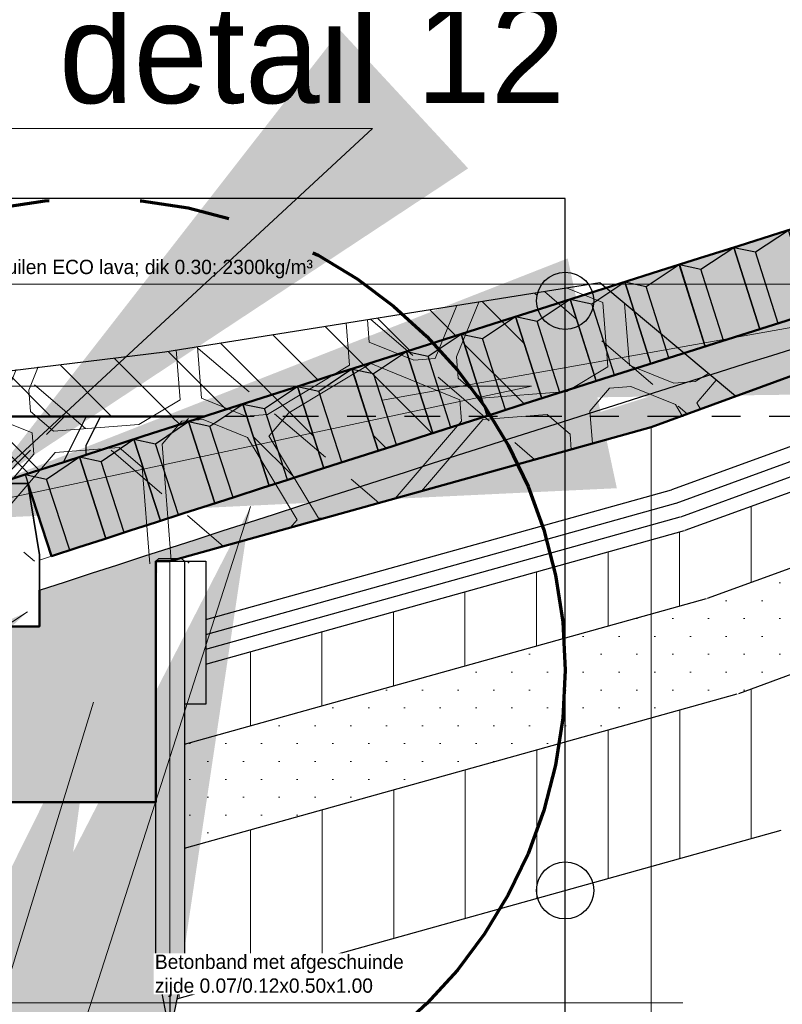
# Model space of a CAD drawing. Header units: metres. Extents: x 132 to 905, y -50 to 63.
# Tile 75 of 87: x 810.25 to 812.91, y -40.89 to -37.45. Entities that reach past the tile are written whole.
import ezdxf
from ezdxf.enums import TextEntityAlignment as Align

# ---------------------------------------------------------------- set-up
doc = ezdxf.new("R2010")
doc.units = ezdxf.units.M
doc.header["$LTSCALE"] = 0.1
doc.linetypes.add('CENTER2', pattern=[28.574999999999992, 19.05, -3.174999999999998, 3.174999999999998, -3.174999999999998])
doc.linetypes.add('NAP', pattern=[20, 12.5, -2.5, 2.5, -2.5])
for name, color, linetype in [('DP-arcering_lgrijs', 9, 'Continuous'), ('DP-BS-KANT-KREUKELBERM', 255, 'Continuous'), ('DP-BS-TEENSCHOT-GECONSTRUEERD', 198, 'Continuous'), ('DP-NW-Maatvoering', 7, 'Continuous')]:
    doc.layers.add(name, color=color, linetype=linetype)
for name, color, linetype, lineweight in [('DP-BS-arcering_klei', 253, 'Continuous', 0), ('DP-BS-arcering_kreukelberm', 253, 'Continuous', 0), ('DP-BS-arcering_zand', 251, 'Continuous', 0), ('DP-BS-granietblokken', 253, 'Ontwnota-dwp-Bruinissepolder tot Grevelingendam$0$graniet', 13), ('DP-BS-Matenbalk_verlenglijnen', 253, 'Continuous', 0), ('DP-BS-profiel', 2, 'Continuous', 25), ('DP-NAP-lijn', 6, 'NAP', 25), ('DP-NW-arcering_betonzuilen', 6, 'Continuous', 25), ('DP-NW-arcering_grond ontgraven', 1, 'Continuous', 18), ('DP-NW-arcering_kreukelberm', 2, 'Continuous', 25), ('DP-NW-arcering_waterremmende_onderlaag', 7, 'Continuous', 18), ('DP-NW-Profiel', 4, 'Continuous', 50), ('DP-NW-Teenschot', 2, 'Continuous', 25), ('DP-NW-Uitvullaag', 1, 'Uitvullaag', 18), ('DP-Waterlijn_tekst', 7, 'Continuous', 35), ('Plts-Detail', 5, 'CENTER2', 70)]:
    doc.layers.add(name, color=color, linetype=linetype, lineweight=lineweight)
doc.layers.add('DP-NW-arcrand', color=142, linetype='Continuous', plot=False)
doc.layers.add('TO-Viewport', color=152, linetype='Continuous', plot=False)
doc.styles.add('Ontwnota-dwp-Bruinissepolder tot Grevelingendam$0$StagCAD', font='StagCAD.ttf')
doc.styles.add('StagCAD', font='StagCAD.ttf')
doc.linetypes.add('Ontwnota-dwp-Bruinissepolder tot Grevelingendam$0$graniet', pattern='A,0,-0.2,[16,GRANIET.shx,S=0.0032,R=0,X=0,Y=0],-0.2', length=0.4)
doc.linetypes.add('Uitvullaag', pattern='A,0,-0.005,[191,UITVULLAAG.shx,S=0.006999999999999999,R=0,X=0,Y=0],-0.5', length=0.505)
doc.dimstyles.new('GM-maatvoering', dxfattribs={"dimtxt": 2.5, "dimasz": 2.5, "dimexe": 1, "dimexo": 0, "dimgap": 1, "dimtad": 1, "dimrnd": 0.001, "dimzin": 1, "dimdsep": 46, "dimtxsty": 'StagCAD', "dimcen": 0.09, "dimclrd": 1, "dimclre": 1, "dimclrt": 7, "dimazin": 0, "dimtfac": 1, "dimtix": 1, "dimtmove": 0, "dimatfit": 3, "dimfxl": 1, "dimfxlon": 1, "dimtvp": 0.8299999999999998, "dimtolj": 1, "dimtzin": 0, "dimlwd": 15, "dimlwe": 15, "dimarcsym": 0})
doc.dimstyles.new('leader 1_100', dxfattribs={"dimscale": 0.1, "dimtxt": 2.5, "dimasz": 2, "dimexe": 0, "dimexo": 0, "dimgap": 1, "dimtad": 1, "dimrnd": 0.001, "dimzin": 1, "dimdsep": 46, "dimtxsty": 'StagCAD', "dimblk": 'RAD_PIJL', "dimcen": 0.09, "dimse1": 1, "dimse2": 1, "dimclrd": 1, "dimclre": 1, "dimclrt": 7, "dimazin": 0, "dimtfac": 1, "dimtix": 1, "dimtmove": 0, "dimatfit": 0, "dimfxl": 1, "dimtvp": 0.8299999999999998, "dimtolj": 1, "dimtzin": 0, "dimlwd": 15, "dimarcsym": 0})
doc.dimstyles.new('Ontwnota-dwp-Bruinissepolder tot Grevelingendam$0$GM-maatvoering', dxfattribs={"dimtxt": 2.5, "dimasz": 1, "dimexe": 0, "dimexo": 0, "dimgap": 1, "dimtad": 1, "dimrnd": 0.001, "dimzin": 1, "dimdsep": 46, "dimtxsty": 'Ontwnota-dwp-Bruinissepolder tot Grevelingendam$0$StagCAD', "dimblk1": 'Ontwnota-dwp-Bruinissepolder tot Grevelingendam$0$DIM_PIJL', "dimblk2": 'Ontwnota-dwp-Bruinissepolder tot Grevelingendam$0$DIM_PIJL', "dimsah": 1, "dimcen": 0.09, "dimse1": 1, "dimse2": 1, "dimclrd": 1, "dimclre": 1, "dimclrt": 7, "dimazin": 0, "dimtfac": 1, "dimtix": 1, "dimtmove": 0, "dimatfit": 3, "dimldrblk": 'Ontwnota-dwp-Bruinissepolder tot Grevelingendam$0$RAD_PIJL', "dimfxl": 1, "dimtvp": 0.8299999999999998, "dimtolj": 1, "dimtzin": 0, "dimlwd": 15, "dimarcsym": 0})
doc.dimstyles.new('Ontwnota-dwp-Bruinissepolder tot Grevelingendam$0$leader 1_100', dxfattribs={"dimscale": 0.1, "dimtxt": 2.5, "dimasz": 2, "dimexe": 0, "dimexo": 0, "dimgap": 1, "dimtad": 1, "dimrnd": 0.001, "dimzin": 1, "dimdsep": 46, "dimtxsty": 'Ontwnota-dwp-Bruinissepolder tot Grevelingendam$0$StagCAD', "dimblk": 'Ontwnota-dwp-Bruinissepolder tot Grevelingendam$0$RAD_PIJL', "dimcen": 0.09, "dimse1": 1, "dimse2": 1, "dimclrd": 1, "dimclre": 1, "dimclrt": 7, "dimazin": 0, "dimtfac": 1, "dimtix": 1, "dimtmove": 0, "dimatfit": 0, "dimfxl": 1, "dimtvp": 0.8299999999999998, "dimtolj": 1, "dimtzin": 0, "dimlwd": 15, "dimarcsym": 0})

# ---------------------------------------------------------------- blocks, each defined once
blk = doc.blocks.new('RAD_PIJL')
at = {"color": 1, "linetype": 'Continuous'}
blk.add_solid([(-2.828427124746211, -0.75), (-2.828427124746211, 0.75), (0, 0)], dxfattribs=at)
blk = doc.blocks.new('Ontwnota-dwp-Bruinissepolder tot Grevelingendam$0$RAD_PIJL')
at = {"color": 1, "linetype": 'Continuous'}
blk.add_solid([(-2.828427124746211, -0.75), (-2.828427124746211, 0.75), (0, 0)], dxfattribs=at)
blk = doc.blocks.new('*U218')
at = {"layer": 'DP-NAP-lijn'}
blk.add_line((0, 0), (459.0365258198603, 0), dxfattribs=at)
at = {"layer": 'DP-NAP-lijn', "style": 'StagCAD'}
blk.add_attdef('NAPLIJN', (6.246522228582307, 0.9999999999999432), '', height=2.5, dxfattribs=at)
at = {"layer": 'DP-Waterlijn_tekst', "style": 'StagCAD'}
blk.add_attdef('WP', text='', height=2.5, dxfattribs=at).set_placement((11.17347716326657, 16.00000000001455), align=Align.BOTTOM_CENTER)
blk = doc.blocks.new('dp798')
at = {"layer": 'DP-BS-arcering_klei'}
h = blk.add_hatch(dxfattribs=at)
h.set_pattern_fill('_USER', color=251, scale=2.5, angle=90, pattern_type=0)
h.set_pattern_definition([(90, (18.3052876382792, -2.10700000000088), (-0.25, 0), [])])
h.paths.add_polyline_path([(18.43107168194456, -0.8666333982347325), (18.43107168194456, -1.007000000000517), (18.35607168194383, -1.007000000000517), (18.35607168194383, -1.147132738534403), (20.18464720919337, -0.6362886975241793), (22.44980858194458, 0.1917961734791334), (22.44980858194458, 0.4579780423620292), (20.10648132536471, -0.3986822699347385)])
h = blk.add_hatch(dxfattribs=at)
h.set_pattern_fill('_USER', color=251, scale=2.5, angle=90, pattern_type=0)
h.set_pattern_definition([(90, (18.30607168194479, -1.947000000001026), (-0.25, 0), [])])
h.paths.add_polyline_path([(18.35607168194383, -1.510517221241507), (18.35607168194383, -1.907000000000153), (18.33016239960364, -2.036546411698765), (20.45041121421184, -1.44415055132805), (22.48597905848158, -0.6999991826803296), (22.44980858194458, -0.5191467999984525), (22.44980858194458, -0.1808584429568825), (20.29407944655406, -0.9689376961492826)])
at = {"layer": 'DP-BS-arcering_kreukelberm'}
h = blk.add_hatch(dxfattribs=at)
h.set_pattern_fill('NATUURST', color=251, scale=0.15, angle=94.43536414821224, style=0, pattern_type=2)
h.set_pattern_definition([(94.43536414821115, (11.22302816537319, -0.7488819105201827), (-1.611509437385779, 1.379506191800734), [0.0749999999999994, -0.0749999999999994, 0.1499999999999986, -1.199999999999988]), (94.43536414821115, (11.19465342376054, -1.352885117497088), (-1.611509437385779, 1.379506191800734), [0.3749999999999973, -1.124999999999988]), (94.43536414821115, (11.12567811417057, -1.433460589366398), (-1.611509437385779, 1.379506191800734), [0.3749999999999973, -1.124999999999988]), (94.43536414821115, (10.69960043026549, -0.789482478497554), (-1.611509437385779, 1.379506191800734), [0.0749999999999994, -1.424999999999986]), (94.43536414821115, (10.60805046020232, -1.548836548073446), (-1.611509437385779, 1.379506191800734), [0.2249999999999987, -1.274999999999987]), (94.43536414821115, (10.53327506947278, -1.554636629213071), (-1.611509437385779, 1.379506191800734), [0.2249999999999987, -1.274999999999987]), (94.43536414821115, (10.38889870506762, -0.6631320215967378), (-1.611509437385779, 1.379506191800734), [0.4499999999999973, -1.049999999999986]), (94.43536414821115, (10.31992339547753, -0.7437074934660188), (-1.611509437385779, 1.379506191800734), [0.4499999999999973, -1.049999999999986]), (94.43536414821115, (10.19937301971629, -1.129184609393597), (-1.611509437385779, 1.379506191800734), [0.1499999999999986, -1.349999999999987]), (94.43536414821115, (10.11879754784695, -1.060209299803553), (-1.611509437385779, 1.379506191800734), [0.0749999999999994, -1.424999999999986]), (94.43536414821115, (10.02144749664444, -1.744787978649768), (-1.611509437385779, 1.379506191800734), [0.0749999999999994, -0.0749999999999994, 0.0749999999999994, -1.274999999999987]), (184.4353641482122, (10.32054905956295, -1.721587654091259), (-1.379506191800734, -1.611509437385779), [0.2249999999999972, -1.274999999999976]), (184.4353641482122, (10.83817671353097, -1.606211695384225), (-1.379506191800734, -1.611509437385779), [0.07499999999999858, -0.1499999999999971, 0.07499999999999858, -0.1499999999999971, 0.2999999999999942, -0.7499999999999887]), (184.4353641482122, (9.929271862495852, -1.526261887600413), (-1.379506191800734, -1.611509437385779), [0.07499999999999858, -1.424999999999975]), (184.4353641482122, (10.58485013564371, -1.249734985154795), (-1.379506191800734, -1.611509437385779), [0.07499999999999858, -1.424999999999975]), (184.4353641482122, (10.20517310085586, -1.203960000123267), (-1.379506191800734, -1.611509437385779), [0.07499999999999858, -1.424999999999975]), (184.4353641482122, (11.01610223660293, -0.9906083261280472), (-1.379506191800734, -1.611509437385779), [0.1499999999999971, -1.349999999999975]), (184.4353641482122, (11.08507754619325, -0.9100328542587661), (-1.379506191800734, -1.611509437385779), [0.2249999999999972, -1.274999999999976]), (184.4353641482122, (10.18197277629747, -0.9048584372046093), (-1.379506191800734, -1.611509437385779), [0.1499999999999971, -0.07499999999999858, 0.1499999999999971, -1.124999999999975]), (184.4353641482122, (10.62482503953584, -0.7952825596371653), (-1.379506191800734, -1.611509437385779), [0.2999999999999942, -1.199999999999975]), (184.4353641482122, (10.61902495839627, -0.7205071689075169), (-1.379506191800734, -1.611509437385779), [0.1499999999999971, -1.349999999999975]), (184.4353641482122, (11.13085253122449, -0.530355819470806), (-1.379506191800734, -1.611509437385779), [0.2999999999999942, -1.199999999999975]), (184.4353641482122, (11.12505245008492, -0.4555804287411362), (-1.379506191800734, -1.611509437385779), [0.2249999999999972, -1.274999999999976]), (139.4353641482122, (11.09667770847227, -1.059583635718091), (-1.495507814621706, -0.1160016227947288), [0.106066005, -2.015254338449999]), (139.4353641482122, (10.70540051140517, -0.8642578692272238), (-1.495507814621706, -0.1160016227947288), [0.106066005, -2.015254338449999]), (139.4353641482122, (10.46947417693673, -0.732107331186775), (-1.495507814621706, -0.1160016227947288), [0.106066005, -2.015254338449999]), (139.4353641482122, (10.40112453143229, -1.790562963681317), (-1.495507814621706, -0.1160016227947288), [0.106066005, -2.015254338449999]), (139.4353641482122, (10.0904228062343, -1.664212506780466), (-1.495507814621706, -0.1160016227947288), [0.106066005, -2.015254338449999]), (139.4353641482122, (10.86075137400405, -0.9274330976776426), (-1.495507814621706, -0.1160016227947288), [0.2121315, -1.909188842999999]), (139.4353641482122, (9.877071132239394, -0.8532833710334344), (-1.495507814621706, -0.1160016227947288), [0.2121315, -1.909188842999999]), (229.4353641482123, (11.3036036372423, -0.8178572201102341), (0.1160016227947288, -1.495507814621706), [0.2121314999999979, -1.909188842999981]), (229.4353641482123, (11.22302816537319, -0.7488819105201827), (0.1160016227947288, -1.495507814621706), [0.2121314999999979, -1.909188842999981]), (229.4353641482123, (10.83175096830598, -0.553556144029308), (0.1160016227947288, -1.495507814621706), [0.2121314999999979, -1.909188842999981]), (229.4353641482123, (10.32572347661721, -0.8184828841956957), (0.1160016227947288, -1.495507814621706), [0.2121314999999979, -1.909188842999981]), (229.4353641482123, (10.31992339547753, -0.7437074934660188), (0.1160016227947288, -1.495507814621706), [0.2121314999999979, -1.909188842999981]), (229.4353641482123, (10.79177606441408, -1.008008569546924), (0.1160016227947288, -1.495507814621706), [0.3181979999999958, -1.803122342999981]), (229.4353641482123, (10.8259508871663, -0.4787807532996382), (0.1160016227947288, -1.495507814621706), [0.3181979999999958, -1.803122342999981]), (229.4353641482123, (10.86655145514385, -1.002208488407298), (0.1160016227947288, -1.495507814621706), [0.4242640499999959, -1.697056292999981]), (229.4353641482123, (10.02144749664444, -1.744787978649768), (0.1160016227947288, -1.495507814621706), [0.4242640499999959, -1.697056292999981]), (229.4353641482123, (10.0962228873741, -1.738987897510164), (0.1160016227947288, -1.495507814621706), [0.4242640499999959, -1.697056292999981]), (229.4353641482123, (10.91295210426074, -1.600411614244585), (0.1160016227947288, -1.495507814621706), [0.1060660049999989, -2.015254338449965]), (229.4353641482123, (10.53907515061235, -1.629412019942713), (0.1160016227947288, -1.495507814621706), [0.1060660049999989, -2.015254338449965]), (121.0004153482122, (11.2172280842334, -0.6741065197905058), (-0.1160016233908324, 1.495507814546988), [0.167705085, -3.186396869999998]), (121.0004153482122, (10.79177606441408, -1.008008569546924), (-0.1160016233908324, 1.495507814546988), [0.167705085, -3.186396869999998]), (121.0004153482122, (10.90072627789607, -0.4729806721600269), (-0.1160016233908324, 1.495507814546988), [0.3354102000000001, -3.0186917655]), (121.0004153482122, (10.8259508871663, -0.4787807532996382), (-0.1160016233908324, 1.495507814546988), [0.3354102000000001, -3.0186917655]), (157.8703129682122, (10.11299746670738, -0.9854339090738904), (-1.495507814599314, -0.1160016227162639), [0.1676999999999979, -1.676999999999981, 0.3353999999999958, -1.17400196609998]), (157.8703129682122, (10.76920140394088, -1.686787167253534), (-1.495507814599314, -0.1160016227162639), [0.1677050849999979, -3.186396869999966]), (157.8703129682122, (11.35000428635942, -1.416060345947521), (-1.495507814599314, -0.1160016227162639), [0.1677050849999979, -3.186396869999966]), (157.8703129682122, (10.76340132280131, -1.612011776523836), (-1.495507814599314, -0.1160016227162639), [0.1677050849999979, -3.186396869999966]), (157.8703129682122, (10.03242199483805, -0.9164585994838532), (-1.495507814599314, -0.1160016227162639), [0.1677050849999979, -3.186396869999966]), (157.8703129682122, (10.11299746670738, -0.9854339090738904), (-1.495507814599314, -0.1160016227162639), [0.1677050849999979, -3.186396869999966]), (157.8703129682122, (10.51007474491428, -1.255535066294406), (-1.495507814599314, -0.1160016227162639), [0.3354101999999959, -3.018691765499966]), (157.8703129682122, (10.51587482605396, -1.330310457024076), (-1.495507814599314, -0.1160016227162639), [0.3354101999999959, -3.018691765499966]), (211.0004153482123, (10.53327506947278, -1.554636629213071), (-1.495507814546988, -0.1160016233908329), [0.1677050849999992, -3.186396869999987]), (211.0004153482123, (11.2004535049, -1.427660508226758), (-1.495507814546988, -0.1160016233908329), [0.3354101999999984, -3.018691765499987]), (211.0004153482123, (11.12567811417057, -1.433460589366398), (-1.495507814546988, -0.1160016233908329), [0.3354101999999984, -3.018691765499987]), (247.8703129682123, (10.13039771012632, -1.209760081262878), (0.1160016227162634, -1.495507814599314), [0.3354102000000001, -3.0186917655]), (247.8703129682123, (10.11879754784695, -1.060209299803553), (0.1160016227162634, -1.495507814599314), [0.5031152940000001, -2.850986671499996]), (139.4353641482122, (11.35337169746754, -1.459473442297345), (-0.3048306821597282, -0.3560966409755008), [0.234375, -0.1171875])])
h.paths.add_polyline_path([(20.28268860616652, 0.07038682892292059), (19.80786108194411, 0.4669999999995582), (18.37434847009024, 0.2388880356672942), (16.93316208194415, 0.05899999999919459), (16.14695498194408, -0.4650000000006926), (18.25607168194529, -0.5170000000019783), (18.26607168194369, -0.50700000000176), (18.3052876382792, -0.5070000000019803), (19.98766916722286, -0.03752050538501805)])
at = {"layer": 'DP-BS-arcering_zand'}
h = blk.add_hatch(dxfattribs=at)
h.set_pattern_fill('CUNETZAND', color=251, pattern_type=2)
h.set_pattern_definition([(0, (-567.4686359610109, 38.83380113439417), (0.0625, 0.0625), [0, -0.125])])
h.paths.add_polyline_path([(18.35607168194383, -1.147132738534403), (18.35607168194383, -1.510517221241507), (20.29407944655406, -0.9689376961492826), (22.44980858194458, -0.1808584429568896), (22.44980858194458, 0.1917961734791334), (20.18464720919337, -0.6362886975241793)])
at = {"layer": 'DP-BS-granietblokken', "color": 251, "ltscale": 11.5}
blk.add_lwpolyline([(18.30607168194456, -0.5070000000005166), (19.98766918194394, -0.03752049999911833), (22.49850957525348, 0.8808532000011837)], dxfattribs=at)
at = {"layer": 'DP-BS-KANT-KREUKELBERM'}
blk.add_point((19.98766918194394, -0.03752049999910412), dxfattribs=at)
at = {"layer": 'DP-BS-Matenbalk_verlenglijnen'}
for points in [[(19.98766916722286, -0.03746470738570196, 0), (19.98766916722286, -7.099999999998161, 0)], [(18.3052876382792, -0.5070000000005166, 0), (18.3052876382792, -7.09540059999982, 0)]]:
    blk.add_polyline3d(points, dxfattribs=at)
at = {"layer": 'DP-BS-profiel', "color": 1}
for p, q in [((19.98766918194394, -0.03752049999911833), (22.49980858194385, 0.8808532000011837)), ((20.05958179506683, -0.2561184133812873), (22.44850957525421, 0.6172122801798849)), ((20.10648132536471, -0.3986822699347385), (22.44850957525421, 0.4575031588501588)), ((20.18464720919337, -0.6362886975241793), (22.44850957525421, 0.1913212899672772)), ((18.30607168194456, -0.5070000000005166), (19.98766918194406, -0.03752050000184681)), ((20.29407944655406, -0.9689376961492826), (22.44850957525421, -0.1813333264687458)), ((18.43107168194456, -0.7108971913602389), (20.05818616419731, -0.2566286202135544)), ((18.43107168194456, -0.8666333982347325), (20.10417550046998, -0.3995252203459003)), ((18.25607168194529, -0.5070000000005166), (18.35607168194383, -0.5070000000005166)), ((18.35607168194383, -1.147132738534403), (20.18082439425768, -0.6376862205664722)), ((18.35607168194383, -1.510517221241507), (20.28813284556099, -0.9711116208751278)), ((18.33009355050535, -2.036890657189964), (20.44143063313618, -1.447433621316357)), ((18.30607168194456, -2.10700000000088), (18.30607168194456, -1.946999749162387))]:
    blk.add_line(p, q, dxfattribs=at)
at = {"layer": 'DP-BS-profiel', "color": 251}
for p, q in [((20.07521497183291, -0.3036396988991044), (22.44850957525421, 0.5639759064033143)), ((20.09084814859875, -0.3511609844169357), (22.44850957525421, 0.5107395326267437)), ((18.43107168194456, -0.7628092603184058), (20.07351594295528, -0.3042608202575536)), ((18.43107168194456, -0.8147213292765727), (20.08884572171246, -0.3518930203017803))]:
    blk.add_line(p, q, dxfattribs=at)
at = {"layer": 'DP-BS-profiel', "color": 1}
for points in [[(20.28268860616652, 0.07038682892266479), (19.80786108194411, 0.4669999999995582), (18.28707258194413, 0.224999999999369), (16.93316208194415, 0.05899999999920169), (16.14695498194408, -0.4650000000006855)], [(20.28268860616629, 0.07038682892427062), (19.80786108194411, 0.4670000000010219), (18.28707258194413, 0.2250000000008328), (16.93316208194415, 0.05900000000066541), (16.14695498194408, -0.4649999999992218)], [(18.35607168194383, -0.5070000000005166), (18.43107168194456, -0.5070000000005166), (18.43107168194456, -1.007000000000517), (18.35607168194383, -1.007000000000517)]]:
    blk.add_lwpolyline(points, dxfattribs=at)
blk.add_lwpolyline([(18.25607168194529, -1.907000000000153), (18.25607168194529, -0.5070000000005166), (18.26607168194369, -0.4970000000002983), (18.34607168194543, -0.4970000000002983), (18.35607168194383, -0.5070000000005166), (18.35607168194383, -1.907000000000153), (18.31607168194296, -2.10700000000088), (18.29607168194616, -2.10700000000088)], close=True, dxfattribs=at)
blk.add_ellipse((18.28507168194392, -1.947000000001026), major_axis=(0, 0.0399999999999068), ratio=0.5250000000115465, start_param=4.712388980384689, end_param=7.853981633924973, dxfattribs=at)
at = {"layer": 'DP-BS-profiel', "color": 1, "extrusion": (0, 0, -1)}
blk.add_ellipse((18.3270716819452, -1.947000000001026), major_axis=(0, 0.0399999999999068), ratio=0.5250000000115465, start_param=4.712388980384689, end_param=7.853981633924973, dxfattribs=at)
at = {"layer": 'DP-BS-TEENSCHOT-GECONSTRUEERD'}
blk.add_point((18.37047108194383, -0.5115993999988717), dxfattribs=at)
at = {"layer": 'DP-NAP-lijn', "ltscale": 4, "xscale": 0.0999999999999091, "yscale": 0.0999999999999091, "zscale": 0.0999999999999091}
blk.add_blockref('*U218', (0, 0), dxfattribs=at)
blk = doc.blocks.new('Ontwnota-dwp-Bruinissepolder tot Grevelingendam$0$DIM_PIJL')
at = {"color": 1}
blk.add_line((0, 1.414213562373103), (0, -1.414213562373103), dxfattribs=at)
at = {"color": 1, "linetype": 'ByBlock'}
blk.add_solid([(-2.828427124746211, -0.75), (-2.828427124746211, 0.75), (0, 0)], dxfattribs=at)
blk = doc.blocks.new('*D131')
at = {"layer": 'Defpoints', "color": 0, "transparency": 16777216}
for p in [(824.5546034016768, -32.49903825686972), (824.5546034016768, -35.09383309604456), (810.1254024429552, -39.08380113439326)]:
    blk.add_point(p, dxfattribs=at)
at = {"layer": 'DP-NW-Maatvoering', "color": 1, "lineweight": 15, "transparency": 16777216}
blk.add_line((810.2254024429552, -32.49903825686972), (824.4546034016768, -32.49903825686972), dxfattribs=at)
at = {"layer": 'DP-NW-Maatvoering', "color": 1, "lineweight": 15, "transparency": 16777216, "xscale": 0.1, "yscale": 0.1, "zscale": 0.1, "rotation": 180}
blk.add_blockref('Ontwnota-dwp-Bruinissepolder tot Grevelingendam$0$DIM_PIJL', (810.1254024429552, -32.49903825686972), dxfattribs=at)
at = {"layer": 'DP-NW-Maatvoering', "color": 1, "lineweight": 15, "transparency": 16777216, "xscale": 0.1, "yscale": 0.1, "zscale": 0.1}
blk.add_blockref('Ontwnota-dwp-Bruinissepolder tot Grevelingendam$0$DIM_PIJL', (824.5546034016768, -32.49903825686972), dxfattribs=at)
at = {"layer": 'DP-NW-Maatvoering', "color": 7, "transparency": 16777216, "insert": (817.340002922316, -32.23653825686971), "char_height": 0.25, "attachment_point": 5, "style": 'Ontwnota-dwp-Bruinissepolder tot Grevelingendam$0$StagCAD'}
blk.add_mtext('\\A1;Inwassen met steenslag 4/32mm', dxfattribs=at)
blk = doc.blocks.new('*D199')
at = {"layer": 'Defpoints', "color": 0, "transparency": 16777216}
for p in [(816.1588824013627, -31.69903825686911), (816.1588824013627, -37.18380113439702), (810.125402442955, -39.08380113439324)]:
    blk.add_point(p, dxfattribs=at)
at = {"layer": 'DP-NW-Maatvoering', "color": 1, "lineweight": 15, "transparency": 16777216}
blk.add_line((810.225402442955, -31.69903825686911), (816.0588824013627, -31.69903825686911), dxfattribs=at)
at = {"layer": 'DP-NW-Maatvoering', "color": 1, "lineweight": 15, "transparency": 16777216, "xscale": 0.1, "yscale": 0.1, "zscale": 0.1, "rotation": 180}
blk.add_blockref('Ontwnota-dwp-Bruinissepolder tot Grevelingendam$0$DIM_PIJL', (810.125402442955, -31.69903825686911), dxfattribs=at)
at = {"layer": 'DP-NW-Maatvoering', "color": 1, "lineweight": 15, "transparency": 16777216, "xscale": 0.1, "yscale": 0.1, "zscale": 0.1}
blk.add_blockref('Ontwnota-dwp-Bruinissepolder tot Grevelingendam$0$DIM_PIJL', (816.1588824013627, -31.69903825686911), dxfattribs=at)
at = {"layer": 'DP-NW-Maatvoering', "color": 7, "transparency": 16777216, "insert": (813.1421424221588, -31.22820492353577), "char_height": 0.25, "attachment_point": 5, "style": 'Ontwnota-dwp-Bruinissepolder tot Grevelingendam$0$StagCAD'}
blk.add_mtext('\\A1;Betonzuilen ECO lava\\Pdik 0.30; 2300kg/m³', dxfattribs=at)
blk = doc.blocks.new('BTZL-30-20')
blk.add_line((0.0666666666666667, 0), (0.0666666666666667, 0.262))
blk.add_lwpolyline([(0, 0), (0.2, 0), (0.2, 0.3), (0, 0.3)], close=True)
blk.add_lwpolyline([(0, 0.3), (0.0666666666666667, 0.262), (0.2, 0.3)])

msp = doc.modelspace()

# ---------------------------------------------------------------- hatches: boundary and pattern name
at = {"layer": 'DP-arcering_lgrijs'}
h = msp.add_hatch(color=256, dxfattribs=at)
h.dxf.hatch_style = 1
edge = h.paths.add_edge_path()
edge.add_line((816.2461836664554, -37.47081766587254), (816.1590747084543, -37.18374269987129))
edge.add_arc((910.480493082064, -347.2330779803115), 324.0788797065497, 106.9205069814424, 108.0124282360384)
edge.add_line((810.2677575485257, -39.03747790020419), (810.3603464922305, -39.3228325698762))
edge.add_arc((910.5554462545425, -347.4712834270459), 324.0285879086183, 106.920965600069, 108.01204067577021, ccw=False)
edge = h.paths.add_edge_path()
edge.add_line((819.6089031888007, -36.52095793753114), (819.5151197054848, -36.1837564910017))
edge.add_arc((899.2474319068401, -309.8901825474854), 285.0832321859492, 106.2411559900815, 106.9450041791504)
edge.add_line((816.1588824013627, -37.18385292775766), (816.2461836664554, -37.47081766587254))
edge.add_line((816.2461836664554, -37.47081766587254), (816.2607362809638, -37.51865302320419))
edge.add_arc((900.3657645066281, -313.6499757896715), 288.6557866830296, 106.24640196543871, 106.93986750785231, ccw=False)
at = {"layer": 'DP-NW-arcering_grond ontgraven'}
h = msp.add_hatch(dxfattribs=at)
h.set_pattern_fill('_U', color=256, scale=0.15, angle=135, pattern_type=0)
h.set_pattern_definition([(135, (0, 0), (-0.1060660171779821, -0.1060660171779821), [])])
h.paths.add_polyline_path([(809.4017980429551, -38.77480113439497), (808.8556586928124, -39.13879812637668), (808.8556586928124, -39.17118137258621), (809.1363705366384, -39.15186356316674), (810.090402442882, -38.83385292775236), (810.8961614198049, -38.83385292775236), (811.029188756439, -38.79087102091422), (811.1214443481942, -39.07639850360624, -0.0001543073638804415), (811.3118136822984, -39.01508365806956), (811.2199295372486, -38.72950126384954), (811.410317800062, -38.66824516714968), (811.5022208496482, -38.95388631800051, -0.000154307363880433), (811.692665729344, -38.89280652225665), (811.6011341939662, -38.60711091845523), (811.7915979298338, -38.54608989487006), (811.8831482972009, -38.8318442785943, -0.0001543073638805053), (812.0736684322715, -38.77099962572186), (811.9824896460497, -38.48519124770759), (812.0603892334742, -38.46033966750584, -0.07735734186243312), (812.0556586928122, -38.42994673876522, -0.07282910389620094), (812.0598572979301, -38.40127457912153), (810.7557085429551, -38.6088011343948)])
at = {"layer": 'DP-NW-arcering_kreukelberm'}
h = msp.add_hatch(dxfattribs=at)
h.set_pattern_fill('NATUURST', color=256, scale=0.1, style=0, pattern_type=2)
h.set_pattern_definition([(0, (1281.930279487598, 7.114023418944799), (1, 1), [0.05, -0.05, 0.1, -0.8]), (0, (1281.530279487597, 7.164023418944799), (1, 1), [0.25, -0.75]), (0, (1281.480279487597, 7.2140234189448), (1, 1), [0.25, -0.75]), (0, (1281.930279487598, 7.4640234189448), (1, 1), [0.05, -0.9500000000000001]), (0, (1281.430279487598, 7.564023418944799), (1, 1), [0.15, -0.8500000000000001]), (0, (1281.430279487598, 7.614023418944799), (1, 1), [0.15, -0.8500000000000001]), (0, (1282.030279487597, 7.664023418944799), (1, 1), [0.3, -0.7000000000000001]), (0, (1281.980279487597, 7.7140234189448), (1, 1), [0.3, -0.7000000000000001]), (0, (1281.730279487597, 7.814023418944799), (1, 1), [0.1, -0.9]), (0, (1281.780279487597, 7.8640234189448), (1, 1), [0.05, -0.9500000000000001]), (0, (1281.330279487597, 7.9640234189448), (1, 1), [0.05, -0.05, 0.05, -0.8500000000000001]), (90, (1281.330279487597, 7.764023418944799), (-1, 1), [0.15, -0.8500000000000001]), (90, (1281.380279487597, 7.414023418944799), (-1, 1), [0.05, -0.1, 0.05, -0.1, 0.2, -0.5]), (90, (1281.480279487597, 8.014023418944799), (-1, 1), [0.05, -0.9500000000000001]), (90, (1281.630279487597, 7.564023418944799), (-1, 1), [0.05, -0.9500000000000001]), (90, (1281.680279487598, 7.814023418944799), (-1, 1), [0.05, -0.9500000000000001]), (90, (1281.780279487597, 7.2640234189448), (-1, 1), [0.1, -0.9]), (90, (1281.830279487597, 7.2140234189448), (-1, 1), [0.15, -0.8500000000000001]), (90, (1281.880279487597, 7.814023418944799), (-1, 1), [0.1, -0.05, 0.1, -0.75]), (90, (1281.930279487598, 7.5140234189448), (-1, 1), [0.2, -0.8]), (90, (1281.980279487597, 7.5140234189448), (-1, 1), [0.1, -0.9]), (90, (1282.080279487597, 7.164023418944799), (-1, 1), [0.2, -0.8]), (90, (1282.130279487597, 7.164023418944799), (-1, 1), [0.15, -0.8500000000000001]), (45, (1281.730279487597, 7.2140234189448), (0, 1.000000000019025), [0.07071066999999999, -1.3435028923]), (45, (1281.880279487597, 7.4640234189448), (0, 1.000000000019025), [0.07071066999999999, -1.3435028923]), (45, (1281.980279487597, 7.614023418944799), (0, 1.000000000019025), [0.07071066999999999, -1.3435028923]), (45, (1281.280279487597, 7.7140234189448), (0, 1.000000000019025), [0.07071066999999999, -1.3435028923]), (45, (1281.380279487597, 7.914023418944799), (0, 1.000000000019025), [0.07071066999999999, -1.3435028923]), (45, (1281.830279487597, 7.364023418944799), (0, 1.000000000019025), [0.141421, -1.272792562]), (45, (1281.930279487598, 8.014023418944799), (0, 1.000000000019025), [0.141421, -1.272792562]), (135, (1281.880279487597, 7.064023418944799), (-1.000000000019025, 0), [0.141421, -1.272792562]), (135, (1281.930279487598, 7.114023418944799), (-1.000000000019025, 0), [0.141421, -1.272792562]), (135, (1282.080279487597, 7.364023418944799), (-1.000000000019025, 0), [0.141421, -1.272792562]), (135, (1281.930279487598, 7.7140234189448), (-1.000000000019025, 0), [0.141421, -1.272792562]), (135, (1281.980279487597, 7.7140234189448), (-1.000000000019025, 0), [0.141421, -1.272792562]), (135, (1281.780279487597, 7.414023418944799), (-1.000000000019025, 0), [0.212132, -1.202081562]), (135, (1282.130279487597, 7.364023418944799), (-1.000000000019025, 0), [0.212132, -1.202081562]), (135, (1281.780279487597, 7.364023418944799), (-1.000000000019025, 0), [0.2828427, -1.131370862]), (135, (1281.330279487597, 7.9640234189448), (-1.000000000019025, 0), [0.2828427, -1.131370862]), (135, (1281.330279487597, 7.914023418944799), (-1.000000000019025, 0), [0.2828427, -1.131370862]), (135, (1281.380279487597, 7.364023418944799), (-1.000000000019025, 0), [0.07071066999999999, -1.3435028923]), (135, (1281.380279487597, 7.614023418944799), (-1.000000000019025, 0), [0.07071066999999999, -1.3435028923]), (26.56505119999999, (1281.980279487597, 7.114023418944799), (1.000000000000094, 4.000644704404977e-10), [0.11180339, -2.12426458]), (26.56505119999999, (1281.780279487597, 7.414023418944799), (1.000000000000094, 4.000644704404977e-10), [0.11180339, -2.12426458]), (26.56505119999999, (1282.130279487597, 7.314023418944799), (1.000000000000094, 4.000644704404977e-10), [0.2236068, -2.012461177]), (26.56505119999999, (1282.130279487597, 7.364023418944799), (1.000000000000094, 4.000644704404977e-10), [0.2236068, -2.012461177]), (63.43494882, (1281.830279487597, 7.8640234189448), (5.099862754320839e-11, 1.000000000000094), [0.1117999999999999, -1.117999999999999, 0.2235999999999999, -0.7826679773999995]), (63.43494882, (1281.330279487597, 7.4640234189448), (5.099862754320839e-11, 1.000000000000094), [0.1118033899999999, -2.124264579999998]), (63.43494882, (1281.480279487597, 7.064023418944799), (5.099862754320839e-11, 1.000000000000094), [0.1118033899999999, -2.124264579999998]), (63.43494882, (1281.380279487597, 7.4640234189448), (5.099862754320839e-11, 1.000000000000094), [0.1118033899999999, -2.124264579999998]), (63.43494882, (1281.880279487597, 7.914023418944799), (5.099862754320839e-11, 1.000000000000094), [0.1118033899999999, -2.124264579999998]), (63.43494882, (1281.830279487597, 7.8640234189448), (5.099862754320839e-11, 1.000000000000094), [0.1118033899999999, -2.124264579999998]), (63.43494882, (1281.630279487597, 7.614023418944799), (5.099862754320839e-11, 1.000000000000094), [0.2236067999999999, -2.012461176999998]), (63.43494882, (1281.580279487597, 7.614023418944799), (5.099862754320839e-11, 1.000000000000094), [0.2236067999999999, -2.012461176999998]), (116.5650512, (1281.430279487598, 7.614023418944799), (-4.000648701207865e-10, 1.000000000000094), [0.1118033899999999, -2.124264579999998]), (116.5650512, (1281.480279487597, 7.164023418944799), (-4.000648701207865e-10, 1.000000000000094), [0.2236067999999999, -2.012461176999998]), (116.5650512, (1281.480279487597, 7.2140234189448), (-4.000648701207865e-10, 1.000000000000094), [0.2236067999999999, -2.012461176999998]), (153.43494882, (1281.680279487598, 7.8640234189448), (-1.000000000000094, 5.099898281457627e-11), [0.2236068, -2.012461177]), (153.43494882, (1281.780279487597, 7.8640234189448), (-1.000000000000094, 5.099898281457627e-11), [0.335410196, -1.900657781]), (45, (1281.451250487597, 7.064023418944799), (-0.2209708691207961, 0.2209708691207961), [0.15625, -0.078125])])
h.paths.add_polyline_path([(804.6689767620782, -39.45929719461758), (804.5496672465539, -39.57860671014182), (805.1022000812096, -40.13113954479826), (810.0904024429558, -39.78786531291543), (810.0904024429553, -39.08380113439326), (810.1254024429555, -39.08380113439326), (810.8958147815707, -38.83385292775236), (810.090402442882, -38.83385292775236), (809.1363705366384, -39.15186356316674)])
at = {"layer": 'DP-NW-arcering_waterremmende_onderlaag'}
h = msp.add_hatch(dxfattribs=at)
h.set_pattern_fill('GWI_ZANDGRIND', color=256, scale=0.25, pattern_type=2)
h.set_pattern_definition([(0, (0, 0), (0, 0.0625), [0, -0.07216875]), (0, (-0.0083735, -0.03125), (0.07216875, 0.125), [0.016747, -0.1275905]), (30, (0.0083735, -0.03125), (0.07216880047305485, 0.1249999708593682), [0.016747, -0.233253]), (59.99999999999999, (0.0228765, -0.0228765), (-0.07216880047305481, 0.1249999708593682), [0.016747, -0.1275905]), (90, (0.03125, -0.0083735), (-0.07216874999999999, 0.125), [0.016747, -0.233253]), (120, (0.03125, 0.0083735), (-0.1443375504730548, -2.914063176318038e-08), [0.016747, -0.1275905]), (150, (0.0228765, 0.0228765), (-0.1443375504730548, 2.914063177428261e-08), [0.016747, -0.233253]), (180, (0.0083735, 0.03125), (-0.07216875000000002, -0.125), [0.016747, -0.1275905]), (210, (-0.0083735, 0.03125), (-0.07216880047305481, -0.1249999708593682), [0.016747, -0.233253]), (240, (-0.0228765, 0.0228765), (0.07216880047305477, -0.1249999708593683), [0.016747, -0.1275905]), (270, (-0.03125, 0.0083735), (0.07216874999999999, -0.125), [0.016747, -0.233253]), (300.0000000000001, (-0.03125, -0.0083735), (0.1443375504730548, 2.91406318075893e-08), [0.016747, -0.1275905]), (329.9999999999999, (-0.0228765, -0.0228765), (0.1443375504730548, -2.914063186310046e-08), [0.016747, -0.233253])])
edge = h.paths.add_edge_path()
edge.add_line((810.1604024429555, -39.68380113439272), (810.1604024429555, -40.18380113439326))
edge.add_line((810.1604024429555, -40.18380113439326), (810.7247076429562, -40.18380113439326))
edge.add_line((810.7247076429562, -40.18380113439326), (810.7247076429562, -39.34080113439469))
edge.add_line((810.7247076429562, -39.34080113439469), (810.7747076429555, -39.34080113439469))
edge.add_line((810.7747076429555, -39.34080113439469), (812.4563051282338, -38.87132163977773))
edge.add_line((812.4563051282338, -38.87132163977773), (814.7174836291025, -38.04469280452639))
edge.add_line((814.7174836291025, -38.04469280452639), (810.424707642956, -39.40706082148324))
edge.add_arc((910.5554462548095, -347.4712834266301), 323.9285879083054, 108.0058212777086, 108.0257411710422)
edge.add_line((810.3176097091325, -39.44189166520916), (810.317609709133, -39.56837689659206))
edge.add_line((810.317609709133, -39.56837689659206), (810.1804024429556, -39.56837689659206))
edge.add_line((810.1804024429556, -39.56837689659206), (810.1804024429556, -39.68380113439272))
edge.add_line((810.1804024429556, -39.68380113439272), (810.1604024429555, -39.68380113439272))
h = msp.add_hatch(dxfattribs=at)
h.set_pattern_fill('GWI_ZANDGRIND', color=256, scale=0.3, pattern_type=2)
h.set_pattern_definition([(0, (152.434438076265, 0.4992255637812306), (0, 0.015), [0, -0.0173205]), (0, (152.432428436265, 0.4917255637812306), (0.0173205, 0.03), [0.00401928, -0.03062172]), (30, (152.436447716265, 0.4917255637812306), (0.0173205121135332, 0.0299999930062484), [0.00401928, -0.05598072]), (59.99999999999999, (152.439928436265, 0.4937352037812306), (-0.0173205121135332, 0.0299999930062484), [0.00401928, -0.03062172]), (90, (152.441938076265, 0.4972159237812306), (-0.0173205, 0.03), [0.00401928, -0.05598072]), (120, (152.441938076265, 0.5012352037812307), (-0.0346410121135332, -6.9937516e-09), [0.004019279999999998, -0.03062171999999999]), (150, (152.439928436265, 0.5047159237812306), (-0.0346410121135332, 6.9937516e-09), [0.00401928, -0.05598072]), (180, (152.436447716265, 0.5067255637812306), (-0.0173205, -0.03), [0.00401928, -0.03062172]), (210, (152.432428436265, 0.5067255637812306), (-0.0173205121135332, -0.0299999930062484), [0.00401928, -0.05598072]), (240, (152.428947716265, 0.5047159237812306), (0.0173205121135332, -0.0299999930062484), [0.00401928, -0.03062172]), (270, (152.426938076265, 0.5012352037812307), (0.0173205, -0.03), [0.00401928, -0.05598072]), (300.0000000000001, (152.426938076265, 0.4972159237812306), (0.0346410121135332, 6.9937516e-09), [0.00401928, -0.03062172]), (329.9999999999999, (152.428947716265, 0.4937352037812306), (0.0346410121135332, -6.9937516e-09), [0.00401928, -0.05598072])])
edge = h.paths.add_edge_path()
edge.add_line((810.7247076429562, -40.18380113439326), (810.7297076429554, -39.33580113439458))
edge.add_line((810.7297076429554, -39.33580113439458), (810.7747076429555, -39.34080113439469))
edge.add_line((810.7747076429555, -39.34080113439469), (812.1556586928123, -38.95525809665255))
edge.add_line((812.1556586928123, -38.95525809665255), (812.1556586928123, -38.84981322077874))
edge.add_arc((890.436336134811, -284.6930991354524), 258.0053985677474, 107.6623586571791, 108.0912460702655)
edge.add_line((810.3176097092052, -39.44266515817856), (810.3176097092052, -39.56915133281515))
edge.add_line((810.3176097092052, -39.56915133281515), (810.1804024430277, -39.56915133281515))
edge.add_line((810.1804024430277, -39.56915133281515), (810.1804024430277, -39.68457557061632))
edge.add_line((810.1804024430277, -39.68457557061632), (810.1604024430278, -39.68457557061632))
edge.add_line((810.1604024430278, -39.68457557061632), (810.1604024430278, -40.18380113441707))
edge.add_line((810.1604024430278, -40.18380113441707), (810.7247076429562, -40.18380113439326))

# ---------------------------------------------------------------- linework, layer by layer
at = {"layer": 'DP-NW-arcrand'}
msp.add_lwpolyline([(810.3176097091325, -39.44189166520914, -0.004743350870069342), (816.1796226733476, -37.59560837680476), (816.1941707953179, -37.64342896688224)], format="xyb", dxfattribs=at)
at = {"layer": 'DP-NW-Profiel'}
msp.add_line((810.2776097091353, -39.06837689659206), (810.3603464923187, -39.32283256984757), dxfattribs=at)
for points in [[(810.1254024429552, -39.08380113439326, -0.007194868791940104), (819.0408408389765, -36.32162501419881, -0.01117236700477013), (822.5408301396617, -35.37664235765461, -0.05038886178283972), (824.5314209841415, -35.09476162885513), (827.5522062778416, -34.9739289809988)], [(810.3603464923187, -39.32283256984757, -0.004760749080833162), (816.2461836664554, -37.47081766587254, -0.004760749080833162)]]:
    msp.add_lwpolyline(points, format="xyb", dxfattribs=at)
for points in [[(810.7247076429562, -39.34080113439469), (810.77392359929, -39.34080113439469), (812.4563051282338, -38.87132163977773), (814.70984981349, -38.0470573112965)], [(809.1363705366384, -39.15186356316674), (810.090402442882, -38.83385292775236), (810.8958147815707, -38.83385292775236)], [(810.3176097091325, -39.44189166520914), (810.317609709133, -39.56837689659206), (810.1804024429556, -39.56837689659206), (810.1804024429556, -39.68380113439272), (810.1604024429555, -39.68380113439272), (810.1604024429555, -40.18380113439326), (810.7247076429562, -40.18380113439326), (810.7247076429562, -39.34080113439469)]]:
    msp.add_lwpolyline(points, dxfattribs=at)
at = {"layer": 'DP-NW-Teenschot', "color": 3, "lineweight": 35, "flags": 128}
msp.add_lwpolyline([(810.1976097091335, -39.56837689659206), (810.1976097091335, -39.06837689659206), (810.2776097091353, -39.06837689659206), (810.3176097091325, -39.31837689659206), (810.3176097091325, -39.56837689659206), (810.1976097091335, -39.56837689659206)], dxfattribs=at)
at = {"layer": 'DP-NW-Uitvullaag', "ltscale": 4, "flags": 128}
msp.add_lwpolyline([(810.3176097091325, -39.33673179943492, -0.004795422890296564), (816.2461836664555, -37.47081766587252, -0.004760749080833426)], format="xyb", dxfattribs=at)
at = {"layer": 'Plts-Detail'}
msp.add_circle((810.5056586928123, -39.72134107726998), 1.649999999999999, dxfattribs=at)
at = {"layer": 'TO-Viewport', "color": 251}
msp.add_lwpolyline([(808.8556586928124, -41.37134107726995), (812.1556586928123, -41.37134107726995), (812.1556586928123, -38.07134107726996), (808.8556586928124, -38.07134107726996)], close=True, dxfattribs=at)
for centre in [(812.1556586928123, -38.42994673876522), (812.1556586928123, -40.49185533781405)]:
    msp.add_circle(centre, 0.1, dxfattribs=at)

# ---------------------------------------------------------------- block references
msp.add_blockref('dp798', (792.4686359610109, -38.83380113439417))
at = {"layer": 'DP-NW-arcering_betonzuilen'}
for p, rotation in [((812.8361234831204, -38.52879729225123), 17.55230029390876), ((812.6454536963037, -38.58917138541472), 17.58766493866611), ((812.4548212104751, -38.6496631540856), 17.6230295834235), ((812.2642260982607, -38.71027257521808), 17.65839422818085), ((812.0736684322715, -38.7709996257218), 17.69375887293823), ((811.8831482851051, -38.8318442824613), 17.72912351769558), ((811.692665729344, -38.89280652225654), 17.76448816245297), ((811.5022208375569, -38.95388632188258), 17.79985280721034), ((811.3118136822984, -39.01508365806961), 17.8352174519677), ((811.1214443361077, -39.07639850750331), 17.87058209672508), ((810.9311128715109, -39.13783084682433), 17.90594674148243), ((810.7408193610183, -39.19938065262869), 17.94131138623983), ((810.5505638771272, -39.26104790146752), 17.97667603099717), ((810.3603464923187, -39.32283256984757), 17.97667603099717)]:
    msp.add_blockref('BTZL-30-20', p, dxfattribs=dict(at, rotation=rotation))

# ---------------------------------------------------------------- texts
at = {"layer": 'Plts-Detail', "lineweight": 40, "style": 'StagCAD'}
msp.add_text('detail 12', height=0.35, dxfattribs=at).set_placement((812.1556586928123, -37.84318977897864), align=Align.BOTTOM_RIGHT)

# ---------------------------------------------------------------- dimensions: what is measured, and where the dimension line sits
at = {"layer": 'DP-NW-Maatvoering'}
for base, p1, p2, text, picture, middle in [((816.1588824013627, -31.69903825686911), (810.125402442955, -39.08380113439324), (816.1588824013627, -37.18380113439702), 'Betonzuilen ECO lava\\Pdik 0.30; 2300kg/m³', '*D199', (813.1421424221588, -31.22820492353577)), ((824.5546034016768, -32.49903825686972), (810.1254024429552, -39.08380113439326), (824.5546034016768, -35.09383309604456), 'Inwassen met steenslag 4/32mm', '*D131', (817.340002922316, -32.23653825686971))]:
    dim = msp.add_linear_dim(base=base, p1=p1, p2=p2, text=text, dimstyle='Ontwnota-dwp-Bruinissepolder tot Grevelingendam$0$GM-maatvoering', override={"dimscale": 0, "dimtix": 1, "dimtofl": 1, "dimtmove": 0, "dimatfit": 3}, dxfattribs=at)
    dim.commit()
    dim.dimension.update_dxf_attribs({"geometry": picture, "text_midpoint": middle})

# ---------------------------------------------------------------- leaders
at = {"layer": 'DP-NW-Maatvoering', "annotation_type": 0, "has_hookline": 1}
for points, dimstyle, override, hookline_direction, text_width in [([(811.0559192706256, -39.14948581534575), (810.2115065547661, -41.77494030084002), (812.2115065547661, -41.77494030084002)], 'Ontwnota-dwp-Bruinissepolder tot Grevelingendam$0$leader 1_100', {"dimscale": 0, "dimgap": 1, "dimtad": 1}, 0, 4.4125), ([(810.2762341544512, -39.51754943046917), (808.2016196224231, -40.8849577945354), (810.7016196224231, -40.8849577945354)], 'GM-maatvoering', {"dimscale": 0}, 0, 0.865), ([(810.1308139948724, -39.57483400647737), (808.1556394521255, -41.17905995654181), (810.6556394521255, -41.17905995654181)], 'GM-maatvoering', {"dimscale": 0}, 0, 1.035), ([(808.9837850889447, -39.91461632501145), (810.2680213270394, -41.33166561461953), (808.2680213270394, -41.33166561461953)], 'leader 1_100', {"dimscale": 0, "dimgap": 1, "dimtad": 1}, 1, 6.0375), ([(810.1254024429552, -40.6200798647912), (809.2268516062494, -43.09679108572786), (811.2268516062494, -43.09679108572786)], 'leader 1_100', {"dimscale": 0, "dimgap": 1, "dimtad": 1}, 0, 2.375)]:
    msp.add_leader(points, dimstyle=dimstyle, override=override, dxfattribs=dict(at, hookline_direction=hookline_direction, text_width=text_width))

# ---------------------------------------------------------------- next in the draw order: texts
at = {"layer": 'DP-NW-Maatvoering', "color": 7, "insert": (811.2736166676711, -38.35133155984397), "char_height": 0.05, "attachment_point": 9, "line_spacing_factor": 0.48, "style": 'StagCAD', "bg_fill": 3, "box_fill_scale": 1.1, "bg_fill_color": 256, "bg_fill_transparency": 0}
msp.add_mtext('\\A1;Betonzuilen ECO lava; dik 0.30; 2300kg/m³', dxfattribs=at)
at = {"layer": 'DP-NW-Maatvoering', "color": 7, "insert": (810.7216196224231, -40.86495779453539), "char_height": 0.05, "attachment_point": 7, "style": 'StagCAD', "bg_fill": 3, "box_fill_scale": 1.1, "bg_fill_color": 256, "bg_fill_transparency": 0}
msp.add_mtext('\\A1;Betonband met afgeschuinde\\Pzijde 0.07/0.12x0.50x1.00', dxfattribs=at)

# ---------------------------------------------------------------- next in the draw order: leaders
at = {"layer": 'DP-NW-Maatvoering', "annotation_type": 0, "has_hookline": 1}
for points, dimstyle, override, hookline_direction, text_width in [([(810.1254024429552, -39.08380113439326), (811.4826412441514, -37.82757017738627), (809.4826412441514, -37.82757017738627)], 'leader 1_100', {"dimscale": 0, "dimgap": 1, "dimtad": 1}, 1, 0.725), ([(811.5176390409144, -38.77754534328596), (813.7936166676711, -38.37133155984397), (811.2936166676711, -38.37133155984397)], 'GM-maatvoering', {"dimscale": 0, "dimgap": 1, "dimtad": 1}, 1, 1.2825), ([(809.8055890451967, -39.20579144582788), (812.0377634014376, -38.72874017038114), (809.5377634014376, -38.72874017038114)], 'GM-maatvoering', {"dimscale": 0}, 1, 0.645), ([(810.1770049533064, -39.39437498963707), (808.1771772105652, -40.99461838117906), (810.6771772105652, -40.99461838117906)], 'GM-maatvoering', {"dimscale": 0}, 0, 1.065), ([(810.5064610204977, -39.83380113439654), (809.683632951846, -42.5185589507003), (811.683632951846, -42.5185589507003)], 'Ontwnota-dwp-Bruinissepolder tot Grevelingendam$0$leader 1_100', {"dimscale": 0, "dimgap": 1, "dimtad": 1}, 0, 5.387499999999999)]:
    msp.add_leader(points, dimstyle=dimstyle, override=override, dxfattribs=dict(at, hookline_direction=hookline_direction, text_width=text_width))

doc.saveas('drawing.dxf')
